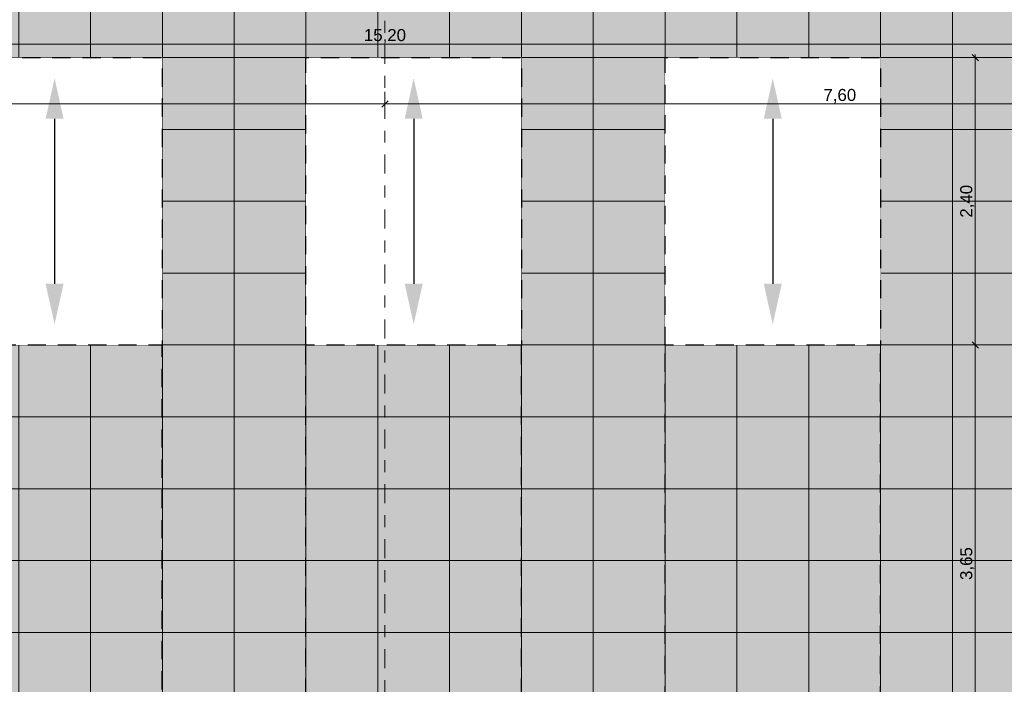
# Model space of a CAD drawing. Header units: metres. Extents: x -180 to 4, y -50 to 6.
# Tile 42 of 44: x -170.87 to -162.65, y -19.89 to -14.34. Entities that reach past the tile are written whole.
import ezdxf

# ---------------------------------------------------------------- set-up
doc = ezdxf.new("R2010")
doc.units = ezdxf.units.M
doc.header["$LTSCALE"] = 0.05
doc.header["$PDMODE"] = 1
doc.header["$PDSIZE"] = -2
doc.linetypes.add('ISO-02 Strichlinie', pattern=[3.81, 3.048, -0.762])
doc.linetypes.add('Linienart-53', pattern=[5.291531, 3.175, -1.058062, 0.352704, -0.705764])
doc.layers.get('0').update_dxf_attribs({"lineweight": 25})
for name, color, linetype, lineweight, true_color in [('30 -34 Innenwände- 6 Elemente', 7, 'Continuous', 9, 0xff6633), ('30 -36 Dächer- 4 Dachbekleidungen', 7, 'Continuous', 9, 0xccccff), ('70 -72 Beschriftung- 1 Beschriftung allgemein', 7, 'Continuous', 9, 0xff6633), ('70 -75 Raumstempel- 1 Raumstempel', 1, 'Continuous', 50, 0xff0000), ('70 -76 Bemaßung- 2 Allgemein', 7, 'Continuous', 5, 0x6666cc)]:
    doc.layers.add(name, color=color, linetype=linetype, lineweight=lineweight, true_color=true_color)
for name, color, linetype, lineweight in [('60- 61 allgemeine Ausstattung- 4 Terrassen', 7, 'Continuous', 9), ('70 -71 Achsen- 1 Gebäudeachsen', 7, 'Linienart-53', 18), ('Keine', 7, 'Continuous', 9)]:
    doc.layers.add(name, color=color, linetype=linetype, lineweight=lineweight)
doc.styles.add('Arial', font='arial.ttf')
doc.dimstyles.new('k+k_klein', dxfattribs={"dimtxt": 0.160649, "dimasz": 0.05302, "dimexe": 0.05, "dimexo": 0.15, "dimgap": 0.005, "dimtad": 1, "dimdec": 3, "dimtxsty": 'Arial', "dimblk": 'VW_SLASH-2', "dimblk1": 'VW_SLASH-2', "dimblk2": 'VW_SLASH-2', "dimcen": 0, "dimdle": 0.025, "dimadec": 3, "dimazin": 0, "dimtfac": 0.75, "dimtdec": 3, "dimtix": 1, "dimtmove": 0, "dimatfit": 0, "dimldrblk": 'VW_FILLEDARROW', "dimfxl": 0.1, "dimfxlon": 1, "dimfrac": 2, "dimtolj": 1, "dimarcsym": 0})

# ---------------------------------------------------------------- blocks, each defined once
blk = doc.blocks.new('Gruppe-6670')
at = {"color": 255}
blk.add_wipeout([(-163.781, -39.387), (-160.898, -39.387), (-160.898, -31.602), (-160.151, -31.602), (-160.151, -12.117), (-160.241, -12.117), (-160.241, -31.512), (-160.988, -31.512), (-160.988, -39.297), (-163.781, -39.297)], dxfattribs=at).dxf.layer = '30 -34 Innenwände- 6 Elemente'
blk = doc.blocks.new('Gruppe-6671')
at = {"color": 255}
blk.add_wipeout([(-163.781, -39.237), (-161.048, -39.237), (-161.048, -31.452), (-160.301, -31.452), (-160.301, -12.117), (-160.341, -12.117), (-160.341, -31.412), (-161.088, -31.412), (-161.088, -39.197), (-163.781, -39.197)], dxfattribs=at).dxf.layer = '30 -34 Innenwände- 6 Elemente'
blk = doc.blocks.new('Gruppe-6672')
at = {"layer": '30 -34 Innenwände- 6 Elemente', "color": 7, "transparency": 33554687}
blk.add_blockref('Gruppe-6670', (0, 0), dxfattribs=at)
blk.add_blockref('Gruppe-6671', (0, 0), dxfattribs=at)
blk = doc.blocks.new('Gruppe-6673')
at = {"layer": '30 -34 Innenwände- 6 Elemente', "color": 7, "transparency": 33554687}
blk.add_blockref('Gruppe-6672', (0, 0), dxfattribs=at)
at = {"layer": '30 -34 Innenwände- 6 Elemente', "color": 0, "flags": 1}
for tag in ['IFC_UUID', 'instanceID']:
    blk.add_attdef(tag, (-163.781, -39.387), '', height=0.00018, dxfattribs=at)
blk = doc.blocks.new('Gruppe-6674')
at = {"color": 255}
blk.add_wipeout([(-175.826, -12.117), (-175.826, -31.602), (-163.6783, -31.602), (-163.6783, -37.207), (-163.781, -37.207), (-163.781, -37.297), (-163.5883, -37.297), (-163.5883, -31.512), (-175.736, -31.512), (-175.736, -12.117)], dxfattribs=at).dxf.layer = '30 -34 Innenwände- 6 Elemente'
blk = doc.blocks.new('Gruppe-6675')
at = {"color": 255}
blk.add_wipeout([(-175.676, -12.117), (-175.676, -31.452), (-163.5283, -31.452), (-163.5283, -37.357), (-163.781, -37.357), (-163.781, -37.397), (-163.4883, -37.397), (-163.4883, -31.412), (-175.636, -31.412), (-175.636, -12.117)], dxfattribs=at).dxf.layer = '30 -34 Innenwände- 6 Elemente'
blk = doc.blocks.new('Gruppe-6676')
at = {"layer": '30 -34 Innenwände- 6 Elemente', "color": 7, "transparency": 33554687}
blk.add_blockref('Gruppe-6674', (0, 0), dxfattribs=at)
blk.add_blockref('Gruppe-6675', (0, 0), dxfattribs=at)
blk = doc.blocks.new('Gruppe-6677')
at = {"layer": '30 -34 Innenwände- 6 Elemente', "color": 7, "transparency": 33554687}
blk.add_blockref('Gruppe-6676', (0, 0), dxfattribs=at)
at = {"layer": '30 -34 Innenwände- 6 Elemente', "color": 0, "flags": 1}
for tag in ['IFC_UUID', 'instanceID']:
    blk.add_attdef(tag, (-175.826, -37.397), '', height=0.00018, dxfattribs=at)
blk = doc.blocks.new('_02-OG2_Tragwerk (2D)')
at = {"layer": '30 -34 Innenwände- 6 Elemente'}
blk.add_blockref('Gruppe-6673', (0, 0), dxfattribs=at)
blk.add_blockref('Gruppe-6677', (0, 0), dxfattribs=at)
blk = doc.blocks.new('VW_SLASH-2')
at = {"color": 0, "linetype": 'ByBlock', "lineweight": -2, "transparency": 16777216}
blk.add_line((0.47, 0), (-1, 0), dxfattribs=at)
at = {"color": 0, "lineweight": 5, "transparency": 16777216, "flags": 128}
blk.add_lwpolyline([(0.5, 0.5), (-0.5, -0.5)], dxfattribs=at)
blk = doc.blocks.new('*D8593')
at = {"layer": '70 -76 Bemaßung- 2 Allgemein', "color": 0, "lineweight": -2}
for p, q in [((-162.99, -14.657), (-162.84, -14.657)), ((-162.89, -17.004), (-162.89, -14.7101)), ((-162.99, -17.057), (-162.84, -17.057))]:
    blk.add_line(p, q, dxfattribs=at)
at = {"layer": 'Defpoints', "color": 0}
for p in [(-163.681, -14.657), (-162.89, -14.657), (-163.681, -17.057)]:
    blk.add_point(p, dxfattribs=at)
at = {"layer": '70 -76 Bemaßung- 2 Allgemein', "color": 0, "lineweight": -2, "xscale": 0.05302001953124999, "yscale": 0.05302001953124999, "zscale": 0.05302001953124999}
for p, rotation in [((-162.89, -14.657), 90), ((-162.89, -17.057), 270)]:
    blk.add_blockref('VW_SLASH-2', p, dxfattribs=dict(at, rotation=rotation))
at = {"layer": '70 -76 Bemaßung- 2 Allgemein', "color": 0, "insert": (-162.9555, -15.857), "char_height": 0.10069, "attachment_point": 5, "rotation": 90, "style": 'Arial'}
blk.add_mtext('\\A1;2,40', dxfattribs=at)
blk = doc.blocks.new('VW_FILLEDARROW')
at = {"linetype": 'Continuous', "lineweight": 0, "transparency": 16777216}
blk.add_hatch(color=0, dxfattribs=at).paths.add_polyline_path([(-2.83, 0.76), (0, 0), (-2.83, -0.76)])
at = {"color": 0, "lineweight": 5, "transparency": 16777216, "flags": 128}
blk.add_lwpolyline([(-2.83, 0.76), (0, 0), (-2.83, -0.76)], close=True, dxfattribs=at)
blk = doc.blocks.new('*D8594')
at = {"layer": '70 -76 Bemaßung- 2 Allgemein', "color": 0, "lineweight": -2}
for p, q in [((-162.99, -17.057), (-162.84, -17.057)), ((-162.89, -20.654), (-162.89, -17.1101)), ((-162.99, -20.707), (-162.84, -20.707))]:
    blk.add_line(p, q, dxfattribs=at)
at = {"layer": 'Defpoints', "color": 0}
for p in [(-163.681, -17.057), (-162.89, -17.057), (-163.881, -20.707)]:
    blk.add_point(p, dxfattribs=at)
at = {"layer": '70 -76 Bemaßung- 2 Allgemein', "color": 0, "lineweight": -2, "xscale": 0.05302001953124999, "yscale": 0.05302001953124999, "zscale": 0.05302001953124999}
for p, rotation in [((-162.89, -17.057), 90), ((-162.89, -20.707), 270)]:
    blk.add_blockref('VW_SLASH-2', p, dxfattribs=dict(at, rotation=rotation))
at = {"layer": '70 -76 Bemaßung- 2 Allgemein', "color": 0, "insert": (-162.9555, -18.882), "char_height": 0.10069, "attachment_point": 5, "rotation": 90, "style": 'Arial'}
blk.add_mtext('\\A1;3,65', dxfattribs=at)
blk = doc.blocks.new('Gruppe-8383')
at = {"layer": '60- 61 allgemeine Ausstattung- 4 Terrassen', "color": 252, "linetype": 'Continuous', "lineweight": 25, "true_color": 0x888888, "transparency": 33554687}
blk.add_line((-170.581, -15.1679), (-170.581, -16.5462), dxfattribs=at)
for points in [[(-170.656, -15.1679), (-170.581, -14.8302), (-170.506, -15.1679)], [(-170.656, -16.5462), (-170.581, -16.8839), (-170.506, -16.5462)]]:
    blk.add_solid(points, dxfattribs=at)
blk = doc.blocks.new('Gruppe-8384')
at = {"layer": '60- 61 allgemeine Ausstattung- 4 Terrassen', "color": 252, "linetype": 'Continuous', "lineweight": 25, "true_color": 0x888888, "transparency": 33554687}
blk.add_line((-167.581, -15.1679), (-167.581, -16.5462), dxfattribs=at)
for points in [[(-167.656, -15.1679), (-167.581, -14.8302), (-167.506, -15.1679)], [(-167.656, -16.5462), (-167.581, -16.8839), (-167.506, -16.5462)]]:
    blk.add_solid(points, dxfattribs=at)
blk = doc.blocks.new('Gruppe-8385')
at = {"layer": '60- 61 allgemeine Ausstattung- 4 Terrassen', "color": 252, "linetype": 'Continuous', "lineweight": 25, "true_color": 0x888888, "transparency": 33554687}
blk.add_line((-164.581, -15.1679), (-164.581, -16.5462), dxfattribs=at)
for points in [[(-164.656, -15.1679), (-164.581, -14.8302), (-164.506, -15.1679)], [(-164.656, -16.5462), (-164.581, -16.8839), (-164.506, -16.5462)]]:
    blk.add_solid(points, dxfattribs=at)
blk = doc.blocks.new('*D11370')
at = {"layer": '70 -76 Bemaßung- 2 Allgemein', "color": 0, "lineweight": -2}
for p, q in [((-175.421, -14.944), (-175.421, -15.094)), ((-167.821, -14.944), (-167.821, -15.094)), ((-167.874, -15.044), (-175.368, -15.044))]:
    blk.add_line(p, q, dxfattribs=at)
at = {"layer": 'Defpoints', "color": 0}
for p in [(-175.421, -14.544), (-167.821, -14.544), (-175.421, -15.044)]:
    blk.add_point(p, dxfattribs=at)
at = {"layer": '70 -76 Bemaßung- 2 Allgemein', "color": 0, "lineweight": -2, "xscale": 0.05302001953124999, "yscale": 0.05302001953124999, "zscale": 0.05302001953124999, "rotation": 180}
blk.add_blockref('VW_SLASH-2', (-175.421, -15.044), dxfattribs=at)
at = {"layer": '70 -76 Bemaßung- 2 Allgemein', "color": 0, "lineweight": -2, "xscale": 0.05302001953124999, "yscale": 0.05302001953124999, "zscale": 0.05302001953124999}
blk.add_blockref('VW_SLASH-2', (-167.821, -15.044), dxfattribs=at)
at = {"layer": '70 -76 Bemaßung- 2 Allgemein', "color": 0, "insert": (-171.621, -14.9786), "char_height": 0.10069, "attachment_point": 5, "style": 'Arial'}
blk.add_mtext('\\A1;7,60', dxfattribs=at)
blk = doc.blocks.new('*D11371')
at = {"layer": '70 -76 Bemaßung- 2 Allgemein', "color": 0, "lineweight": -2}
for p, q in [((-167.821, -14.944), (-167.821, -15.094)), ((-160.221, -14.944), (-160.221, -15.094)), ((-160.274, -15.044), (-167.768, -15.044))]:
    blk.add_line(p, q, dxfattribs=at)
at = {"layer": 'Defpoints', "color": 0}
for p in [(-167.821, -14.544), (-160.221, -14.544), (-167.821, -15.044)]:
    blk.add_point(p, dxfattribs=at)
at = {"layer": '70 -76 Bemaßung- 2 Allgemein', "color": 0, "lineweight": -2, "xscale": 0.05302001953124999, "yscale": 0.05302001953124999, "zscale": 0.05302001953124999, "rotation": 180}
blk.add_blockref('VW_SLASH-2', (-167.821, -15.044), dxfattribs=at)
at = {"layer": '70 -76 Bemaßung- 2 Allgemein', "color": 0, "lineweight": -2, "xscale": 0.05302001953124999, "yscale": 0.05302001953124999, "zscale": 0.05302001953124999}
blk.add_blockref('VW_SLASH-2', (-160.221, -15.044), dxfattribs=at)
at = {"layer": '70 -76 Bemaßung- 2 Allgemein', "color": 0, "insert": (-164.021, -14.9786), "char_height": 0.10069, "attachment_point": 5, "style": 'Arial'}
blk.add_mtext('\\A1;7,60', dxfattribs=at)
blk = doc.blocks.new('*D11374')
at = {"layer": '70 -76 Bemaßung- 2 Allgemein', "color": 0, "lineweight": -2}
for p, q in [((-175.421, -14.444), (-175.421, -14.594)), ((-160.221, -14.444), (-160.221, -14.594)), ((-160.274, -14.544), (-175.368, -14.544))]:
    blk.add_line(p, q, dxfattribs=at)
at = {"layer": 'Defpoints', "color": 0}
for p in [(-175.421, -11.697), (-160.221, -13.2864), (-175.421, -14.544)]:
    blk.add_point(p, dxfattribs=at)
at = {"layer": '70 -76 Bemaßung- 2 Allgemein', "color": 0, "lineweight": -2, "xscale": 0.05302001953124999, "yscale": 0.05302001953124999, "zscale": 0.05302001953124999, "rotation": 180}
blk.add_blockref('VW_SLASH-2', (-175.421, -14.544), dxfattribs=at)
at = {"layer": '70 -76 Bemaßung- 2 Allgemein', "color": 0, "lineweight": -2, "xscale": 0.05302001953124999, "yscale": 0.05302001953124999, "zscale": 0.05302001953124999}
blk.add_blockref('VW_SLASH-2', (-160.221, -14.544), dxfattribs=at)
at = {"layer": '70 -76 Bemaßung- 2 Allgemein', "color": 0, "insert": (-167.821, -14.4786), "char_height": 0.10069, "attachment_point": 5, "style": 'Arial'}
blk.add_mtext('\\A1;15,20', dxfattribs=at)
blk = doc.blocks.new('_Achsen (3D)')
at = {"layer": '70 -71 Achsen- 1 Gebäudeachsen', "transparency": 33554687}
blk.add_line((-167.821, 3.8), (-167.821, -46.172), dxfattribs=at)
blk = doc.blocks.new('Gruppe-8397')
at = {"layer": '60- 61 allgemeine Ausstattung- 4 Terrassen', "linetype": 'Continuous', "lineweight": 9, "transparency": 33554534}
h = blk.add_hatch(dxfattribs=at)
h.set_pattern_fill('Platte 60_60 SRF', style=0, pattern_type=2)
h.set_pattern_definition([(90, (-168.481, -14.65704), (-0.6, 7e-17), []), (0, (-168.481, -14.65704), (0, 0.6), [])])
h.paths.add_polyline_path([(-175.67599996, -12.29404198), (-160.12099996, -12.29404198), (-160.12099996, -31.45204198), (-175.67599996, -31.45204198)])
at = {"color": 255}
blk.add_wipeout([(-163.48826764, -31.41204198), (-175.63599996, -31.41204198), (-175.63599996, -12.11704198), (-175.67599996, -12.11704198), (-175.67599996, -31.45204198), (-163.48826764, -31.45204198)], dxfattribs=at).dxf.layer = '30 -36 Dächer- 4 Dachbekleidungen'
blk.add_wipeout([(-175.82599996, -12.11704198), (-175.82599996, -31.60204198), (-163.58826764, -31.60204198), (-163.58826764, -31.51204198), (-175.73599996, -31.51204198), (-175.73599996, -12.11704198)], dxfattribs=at).dxf.layer = '30 -36 Dächer- 4 Dachbekleidungen'
at = {"color": 255, "linetype": 'ISO-02 Strichlinie', "lineweight": 25, "transparency": 33554559}
for points in [[(-171.48099996, -17.05704198), (-171.48099996, -14.65704198), (-169.68099996, -14.65704198), (-169.68099996, -17.05704198)], [(-168.48099996, -17.05704198), (-168.48099996, -14.65704198), (-166.68099996, -14.65704198), (-166.68099996, -17.05704198)], [(-165.48099996, -17.05704198), (-165.48099996, -14.65704198), (-163.68099996, -14.65704198), (-163.68099996, -17.05704198)]]:
    blk.add_wipeout(points, dxfattribs=at).dxf.layer = '60- 61 allgemeine Ausstattung- 4 Terrassen'
at = {"layer": '60- 61 allgemeine Ausstattung- 4 Terrassen', "color": 252, "linetype": 'ISO-02 Strichlinie', "lineweight": 25, "true_color": 0x888888, "transparency": 33554687}
for p, q in [((-169.68099996, -22.45704198), (-169.68099996, -17.05704198)), ((-168.48099996, -21.25704198), (-168.48099996, -17.05704198)), ((-166.68099996, -21.25704198), (-166.68099996, -17.05704198)), ((-165.48099996, -20.05704198), (-165.48099996, -17.05704198)), ((-163.68099996, -20.05704198), (-163.68099996, -17.05704198))]:
    blk.add_line(p, q, dxfattribs=at)
at = {"layer": '60- 61 allgemeine Ausstattung- 4 Terrassen', "color": 252, "linetype": 'ISO-02 Strichlinie', "lineweight": 25, "true_color": 0x888888, "transparency": 33554687, "flags": 128}
for points in [[(-171.48099996, -17.05704198), (-171.48099996, -14.65704198), (-169.68099996, -14.65704198), (-169.68099996, -17.05704198)], [(-168.48099996, -17.05704198), (-168.48099996, -14.65704198), (-166.68099996, -14.65704198), (-166.68099996, -17.05704198)], [(-165.48099996, -17.05704198), (-165.48099996, -14.65704198), (-163.68099996, -14.65704198), (-163.68099996, -17.05704198)]]:
    blk.add_lwpolyline(points, close=True, dxfattribs=at)
at = {"layer": '60- 61 allgemeine Ausstattung- 4 Terrassen', "color": 7, "transparency": 33554687}
for name in ['Gruppe-8383', 'Gruppe-8384', 'Gruppe-8385']:
    blk.add_blockref(name, (0, 0), dxfattribs=at)
at = {"layer": '70 -76 Bemaßung- 2 Allgemein'}
for base, p1, p2, text, picture, middle in [((-162.89, -14.65704198), (-163.68099996, -17.05704198), (-163.68099996, -14.65704198), '2,40', '*D8593', (-162.95546354, -15.85704198)), ((-162.89, -17.05704198), (-163.88099996, -20.70704198), (-163.68099996, -17.05704198), '3,65', '*D8594', (-162.95546354, -18.88204198))]:
    dim = blk.add_linear_dim(base=base, p1=p1, p2=p2, angle=270, text=text, dimstyle='k+k_klein', override={"dimtxt": 0.100689, "dimgap": 0.005, "dimdec": 8, "dimpost": '<>', "dimtxsty": 'Arial', "dimtmove": 2}, dxfattribs=at)
    dim.commit()
    dim.dimension.update_dxf_attribs({"geometry": picture, "text_midpoint": middle})
blk = doc.blocks.new('_OG2_2D (2D)')
at = {"layer": '70 -75 Raumstempel- 1 Raumstempel', "linetype": 'Continuous', "lineweight": 0, "true_color": 0xff0000}
blk.add_hatch(color=1, dxfattribs=at).paths.add_polyline_path([(-175.81099996, -12.08704198), (-175.81099996, -31.58704198), (-163.49099996, -31.58704198), (-163.49099996, -37.18704198), (-163.78099996, -37.18704198), (-163.78099996, -39.40704198), (-160.81799996, -39.40704198), (-160.81799996, -31.58704198), (-160.22099996, -31.58704198), (-160.22099996, -12.29404198), (-175.38099996, -12.29404198), (-175.38099996, -12.08704198)])
at = {"layer": '70 -72 Beschriftung- 1 Beschriftung allgemein', "color": 7}
blk.add_blockref('Gruppe-8397', (0, 0), dxfattribs=at)
blk = doc.blocks.new('Gruppe-9804')
at = {"layer": '70 -76 Bemaßung- 2 Allgemein'}
for base, p1, p2, picture, middle in [((-175.42099996, -15.04404198), (-167.82099996, -14.54404198), (-175.42099996, -14.54404198), '*D11370', (-171.62099996, -14.97857844)), ((-167.82099996, -15.04404198), (-160.22099996, -14.54404198), (-167.82099996, -14.54404198), '*D11371', (-164.02099996, -14.97857844))]:
    dim = blk.add_linear_dim(base=base, p1=p1, p2=p2, text='7,60', dimstyle='k+k_klein', override={"dimtxt": 0.100689, "dimgap": 0.005, "dimdec": 8, "dimpost": '<>', "dimtxsty": 'Arial', "dimtmove": 2}, dxfattribs=at)
    dim.commit()
    dim.dimension.update_dxf_attribs({"geometry": picture, "text_midpoint": middle})
blk = doc.blocks.new('Gruppe-9805')
at = {"layer": '70 -76 Bemaßung- 2 Allgemein'}
dim = blk.add_linear_dim(base=(-175.42099996, -14.54404198), p1=(-160.22099996, -13.28639788), p2=(-175.42099996, -11.69704198), text='15,20', dimstyle='k+k_klein', override={"dimtxt": 0.100689, "dimgap": 0.005, "dimdec": 8, "dimpost": '<>', "dimtxsty": 'Arial', "dimtmove": 2}, dxfattribs=at)
dim.commit()
dim.dimension.update_dxf_attribs({"geometry": '*D11374', "text_midpoint": (-167.82099996, -14.47857844)})
blk = doc.blocks.new('_OG2_2D Bemaßung_ Beschriftung (2D)')
at = {"layer": '70 -76 Bemaßung- 2 Allgemein'}
for name in ['Gruppe-9805', 'Gruppe-9804']:
    blk.add_blockref(name, (0, 0), dxfattribs=at)

msp = doc.modelspace()

# ---------------------------------------------------------------- block references
at = {"layer": 'Keine', "color": 1}
msp.add_blockref('_02-OG2_Tragwerk (2D)', (0, 0), dxfattribs=at)

# ---------------------------------------------------------------- next in the draw order: block references
msp.add_blockref('_OG2_2D (2D)', (0, 0), dxfattribs=at)

# ---------------------------------------------------------------- next in the draw order: block references
msp.add_blockref('_OG2_2D Bemaßung_ Beschriftung (2D)', (0, 0), dxfattribs=at)

# ---------------------------------------------------------------- next in the draw order: block references
msp.add_blockref('_Achsen (3D)', (0, 0), dxfattribs=at)

doc.saveas('drawing.dxf')
